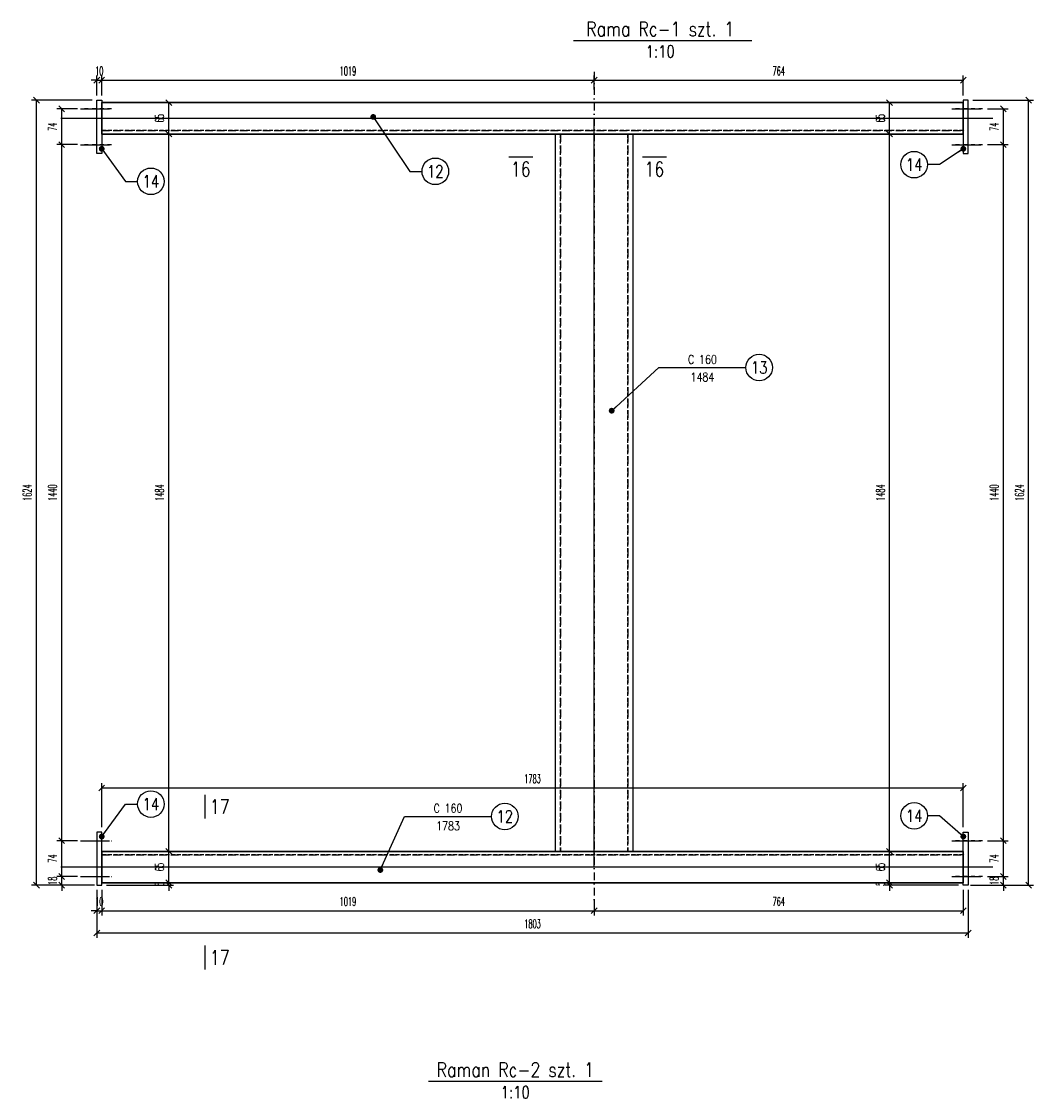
# Model space of a CAD drawing. Header units: millimetres. Extents: x -228255 to 14536, y -140109 to 119945.
# Tile 59 of 123: x -180267 to -178173, y 61506 to 63734. Entities that reach past the tile are written whole.
import ezdxf
from ezdxf.enums import TextEntityAlignment as Align

# ---------------------------------------------------------------- set-up
doc = ezdxf.new("R2010")
doc.units = ezdxf.units.MM
doc.header["$LTSCALE"] = 2.5
for name, pattern in [('DASHDOT', [25.4, 12.7, -6.35, 0, -6.35]), ('DASHDOT2', [12.7, 6.35, -3.175, 0, -3.175]), ('DASHED2', [9.525, 6.35, -3.175])]:
    doc.linetypes.add(name, pattern=pattern)
for name, color, linetype in [('Gruba', 6, 'Continuous'), ('Layer3', 9, 'Continuous'), ('Opisy_stal', 7, 'Continuous'), ('Osie', 134, 'DASHDOT'), ('Osie_laczniki', 157, 'DASHDOT2'), ('stal', 4, 'Continuous'), ('Stal_nw', 181, 'DASHED2'), ('Wymiary', 86, 'Continuous')]:
    doc.layers.add(name, color=color, linetype=linetype)
doc.styles.get("Standard").update_dxf_attribs({"font": 'romans.shx', "width": 0.65})
doc.styles.add('style1', font='romand.shx', dxfattribs={"width": 0.8})
doc.styles.add('style3', font='romans.shx', dxfattribs={"width": 0.5})
doc.dimstyles.new('Skala_10', dxfattribs={"dimtxt": 18, "dimasz": 12, "dimexe": 10, "dimexo": 10, "dimgap": 10, "dimtad": 1, "dimdec": 0, "dimdsep": 46, "dimtxsty": 'style3', "dimblk": 'OBLIQUE', "dimcen": 0, "dimdle": 1, "dimclrd": 256, "dimclre": 256, "dimclrt": 31, "dimadec": 1, "dimazin": 0, "dimtfac": 1, "dimtdec": 0, "dimtix": 1, "dimtmove": 2, "dimatfit": 0, "dimldrblk": 'DOT', "dimfxl": 1, "dimtolj": 1, "dimtzin": 0, "dimlwd": -1, "dimlwe": -1, "dimarcsym": 0})
doc.dimstyles.new('Skala_10$7', dxfattribs={"dimscale": 0, "dimtxt": 18, "dimasz": 12, "dimexe": 10, "dimexo": 15, "dimgap": 5, "dimtad": 1, "dimdec": 0, "dimrnd": 0.5, "dimzin": 9, "dimdsep": 46, "dimtxsty": 'Standard', "dimblk1": 'OBLIQUE', "dimblk2": 'OBLIQUE', "dimsah": 1, "dimcen": 10, "dimdle": 10, "dimclrt": 31, "dimadec": 0, "dimazin": 0, "dimtfac": 1, "dimtdec": 0, "dimtmove": 2, "dimatfit": 3, "dimldrblk": 'DOT', "dimfxl": 1, "dimtolj": 1, "dimtzin": 9, "dimarcsym": 0})

# ---------------------------------------------------------------- blocks, each defined once
blk = doc.blocks.new('_Oblique')
at = {"color": 0, "linetype": 'ByBlock', "lineweight": -2}
blk.add_line((-0.5, -0.5), (0.5, 0.5), dxfattribs=at)
blk = doc.blocks.new('*D755')
at = {"layer": 'Defpoints', "color": 0, "ltscale": 0.5, "transparency": 16777216}
for p in [(-180111, 61947.4), (-180101, 61947.4), (-180101, 61894.6)]:
    blk.add_point(p, dxfattribs=at)
at = {"layer": 'Wymiary', "ltscale": 0.5, "transparency": 16777216}
for p, q in [((-180111, 61937.4), (-180111, 61884.6)), ((-180101, 61937.4), (-180101, 61884.6)), ((-180111, 61894.6), (-180123, 61894.6)), ((-180111, 61894.6), (-180101, 61894.6)), ((-180101, 61894.6), (-180089, 61894.6))]:
    blk.add_line(p, q, dxfattribs=at)
at = {"layer": 'Wymiary', "ltscale": 0.5, "transparency": 16777216, "xscale": 12, "yscale": 12, "zscale": 12}
blk.add_blockref('_Oblique', (-180111, 61894.6), dxfattribs=at)
at = {"layer": 'Wymiary', "ltscale": 0.5, "transparency": 16777216, "xscale": 12, "yscale": 12, "zscale": 12, "rotation": 180}
blk.add_blockref('_Oblique', (-180101, 61894.6), dxfattribs=at)
at = {"layer": 'Wymiary', "color": 31, "ltscale": 0.5, "transparency": 16777216, "insert": (-180106, 61913.6), "char_height": 18, "attachment_point": 5, "style": 'style3'}
blk.add_mtext('\\A1;10', dxfattribs=at)
blk = doc.blocks.new('_Dot')
at = {"color": 0, "linetype": 'ByBlock', "lineweight": -2}
blk.add_line((-0.5, 0), (-1, 0), dxfattribs=at)
at = {"color": 0, "linetype": 'ByBlock', "const_width": 0.5}
blk.add_lwpolyline([(-0.25, 0, 1), (0.25, 0, 1)], format="xyb", close=True, dxfattribs=at)
blk = doc.blocks.new('*D756')
at = {"layer": 'Defpoints', "color": 0, "ltscale": 0.5, "transparency": 16777216}
for p in [(-180101, 61947.4), (-179082, 61926.8), (-179082, 61894.6)]:
    blk.add_point(p, dxfattribs=at)
at = {"layer": 'Wymiary', "ltscale": 0.5, "transparency": 16777216}
for p, q in [((-180101, 61937.4), (-180101, 61884.6)), ((-179082, 61916.8), (-179082, 61884.6)), ((-180102, 61894.6), (-179081, 61894.6))]:
    blk.add_line(p, q, dxfattribs=at)
at = {"layer": 'Wymiary', "ltscale": 0.5, "transparency": 16777216, "xscale": 12, "yscale": 12, "zscale": 12, "rotation": 180}
blk.add_blockref('_Oblique', (-180101, 61894.6), dxfattribs=at)
at = {"layer": 'Wymiary', "ltscale": 0.5, "transparency": 16777216, "xscale": 12, "yscale": 12, "zscale": 12}
blk.add_blockref('_Oblique', (-179082, 61894.6), dxfattribs=at)
at = {"layer": 'Wymiary', "color": 31, "ltscale": 0.5, "transparency": 16777216, "insert": (-179591.5, 61913.6), "char_height": 18, "attachment_point": 5, "style": 'style3'}
blk.add_mtext('\\A1;1019', dxfattribs=at)
blk = doc.blocks.new('*D757')
at = {"layer": 'Defpoints', "color": 0, "ltscale": 0.5, "transparency": 16777216}
for p in [(-178318, 61947.4), (-179082, 61926.8), (-178318, 61894.6)]:
    blk.add_point(p, dxfattribs=at)
at = {"layer": 'Wymiary', "ltscale": 0.5, "transparency": 16777216}
for p, q in [((-179082, 61916.8), (-179082, 61884.6)), ((-178318, 61937.4), (-178318, 61884.6)), ((-179083, 61894.6), (-178317, 61894.6))]:
    blk.add_line(p, q, dxfattribs=at)
at = {"layer": 'Wymiary', "ltscale": 0.5, "transparency": 16777216, "xscale": 12, "yscale": 12, "zscale": 12, "rotation": 180}
blk.add_blockref('_Oblique', (-179082, 61894.6), dxfattribs=at)
at = {"layer": 'Wymiary', "ltscale": 0.5, "transparency": 16777216, "xscale": 12, "yscale": 12, "zscale": 12}
blk.add_blockref('_Oblique', (-178318, 61894.6), dxfattribs=at)
at = {"layer": 'Wymiary', "color": 31, "ltscale": 0.5, "transparency": 16777216, "insert": (-178700, 61913.6), "char_height": 18, "attachment_point": 5, "style": 'style3'}
blk.add_mtext('\\A1;764', dxfattribs=at)
blk = doc.blocks.new('*D758')
at = {"layer": 'Defpoints', "color": 0, "ltscale": 0.5, "transparency": 16777216}
for p in [(-180111, 61947.4), (-178308, 61947.4), (-180111, 61848.4)]:
    blk.add_point(p, dxfattribs=at)
at = {"layer": 'Wymiary', "ltscale": 0.5, "transparency": 16777216}
for p, q in [((-180111, 61937.4), (-180111, 61838.4)), ((-178308, 61937.4), (-178308, 61838.4)), ((-178307, 61848.4), (-180112, 61848.4))]:
    blk.add_line(p, q, dxfattribs=at)
at = {"layer": 'Wymiary', "ltscale": 0.5, "transparency": 16777216, "xscale": 12, "yscale": 12, "zscale": 12, "rotation": 180}
blk.add_blockref('_Oblique', (-180111, 61848.4), dxfattribs=at)
at = {"layer": 'Wymiary', "ltscale": 0.5, "transparency": 16777216, "xscale": 12, "yscale": 12, "zscale": 12}
blk.add_blockref('_Oblique', (-178308, 61848.4), dxfattribs=at)
at = {"layer": 'Wymiary', "color": 31, "ltscale": 0.5, "transparency": 16777216, "insert": (-179209.5, 61867.4), "char_height": 18, "attachment_point": 5, "style": 'style3'}
blk.add_mtext('\\A1;1803', dxfattribs=at)
blk = doc.blocks.new('*D759')
at = {"layer": 'Defpoints', "color": 0, "ltscale": 0.5, "transparency": 16777216}
for p in [(-180101, 63612.8), (-180111, 63571.4), (-180101, 63571.4)]:
    blk.add_point(p, dxfattribs=at)
at = {"layer": 'Wymiary', "ltscale": 0.5, "transparency": 16777216}
for p, q in [((-180111, 63612.8), (-180123, 63612.8)), ((-180111, 63581.4), (-180111, 63622.8)), ((-180111, 63612.8), (-180101, 63612.8)), ((-180101, 63581.4), (-180101, 63622.8)), ((-180101, 63612.8), (-180089, 63612.8))]:
    blk.add_line(p, q, dxfattribs=at)
at = {"layer": 'Wymiary', "ltscale": 0.5, "transparency": 16777216, "xscale": 12, "yscale": 12, "zscale": 12}
blk.add_blockref('_Oblique', (-180111, 63612.8), dxfattribs=at)
at = {"layer": 'Wymiary', "ltscale": 0.5, "transparency": 16777216, "xscale": 12, "yscale": 12, "zscale": 12, "rotation": 180}
blk.add_blockref('_Oblique', (-180101, 63612.8), dxfattribs=at)
at = {"layer": 'Wymiary', "color": 31, "ltscale": 0.5, "transparency": 16777216, "insert": (-180106, 63631.8), "char_height": 18, "attachment_point": 5, "style": 'style3'}
blk.add_mtext('\\A1;10', dxfattribs=at)
blk = doc.blocks.new('*D760')
at = {"layer": 'Defpoints', "color": 0, "ltscale": 0.5, "transparency": 16777216}
for p in [(-179082, 63612.8), (-180101, 63571.4), (-179082, 63583.2)]:
    blk.add_point(p, dxfattribs=at)
at = {"layer": 'Wymiary', "ltscale": 0.5, "transparency": 16777216}
for p, q in [((-180102, 63612.8), (-179081, 63612.8)), ((-180101, 63581.4), (-180101, 63622.8)), ((-179082, 63593.2), (-179082, 63622.8))]:
    blk.add_line(p, q, dxfattribs=at)
at = {"layer": 'Wymiary', "ltscale": 0.5, "transparency": 16777216, "xscale": 12, "yscale": 12, "zscale": 12, "rotation": 180}
blk.add_blockref('_Oblique', (-180101, 63612.8), dxfattribs=at)
at = {"layer": 'Wymiary', "ltscale": 0.5, "transparency": 16777216, "xscale": 12, "yscale": 12, "zscale": 12}
blk.add_blockref('_Oblique', (-179082, 63612.8), dxfattribs=at)
at = {"layer": 'Wymiary', "color": 31, "ltscale": 0.5, "transparency": 16777216, "insert": (-179591.5, 63631.8), "char_height": 18, "attachment_point": 5, "style": 'style3'}
blk.add_mtext('\\A1;1019', dxfattribs=at)
blk = doc.blocks.new('*D761')
at = {"layer": 'Defpoints', "color": 0, "ltscale": 0.5, "transparency": 16777216}
for p in [(-178318, 63612.8), (-179082, 63583.2), (-178318, 63571.4)]:
    blk.add_point(p, dxfattribs=at)
at = {"layer": 'Wymiary', "ltscale": 0.5, "transparency": 16777216}
for p, q in [((-179083, 63612.8), (-178317, 63612.8)), ((-179082, 63593.2), (-179082, 63622.8)), ((-178318, 63581.4), (-178318, 63622.8))]:
    blk.add_line(p, q, dxfattribs=at)
at = {"layer": 'Wymiary', "ltscale": 0.5, "transparency": 16777216, "xscale": 12, "yscale": 12, "zscale": 12, "rotation": 180}
blk.add_blockref('_Oblique', (-179082, 63612.8), dxfattribs=at)
at = {"layer": 'Wymiary', "ltscale": 0.5, "transparency": 16777216, "xscale": 12, "yscale": 12, "zscale": 12}
blk.add_blockref('_Oblique', (-178318, 63612.8), dxfattribs=at)
at = {"layer": 'Wymiary', "color": 31, "ltscale": 0.5, "transparency": 16777216, "insert": (-178700, 63631.8), "char_height": 18, "attachment_point": 5, "style": 'style3'}
blk.add_mtext('\\A1;764', dxfattribs=at)
blk = doc.blocks.new('*D762')
at = {"layer": 'Defpoints', "color": 0, "ltscale": 0.5, "transparency": 16777216}
for p in [(-180236.1, 63571.4), (-180111, 63571.4), (-180111, 61947.4)]:
    blk.add_point(p, dxfattribs=at)
at = {"layer": 'Wymiary', "ltscale": 0.5, "transparency": 16777216}
for p, q in [((-180121, 63571.4), (-180246.1, 63571.4)), ((-180236.1, 61946.4), (-180236.1, 63572.4)), ((-180121, 61947.4), (-180246.1, 61947.4))]:
    blk.add_line(p, q, dxfattribs=at)
at = {"layer": 'Wymiary', "ltscale": 0.5, "transparency": 16777216, "xscale": 12, "yscale": 12, "zscale": 12}
for p, rotation in [((-180236.1, 63571.4), 90), ((-180236.1, 61947.4), 270)]:
    blk.add_blockref('_Oblique', p, dxfattribs=dict(at, rotation=rotation))
at = {"layer": 'Wymiary', "color": 31, "ltscale": 0.5, "transparency": 16777216, "insert": (-180255.1, 62759.4), "char_height": 18, "attachment_point": 5, "rotation": 90, "style": 'style3'}
blk.add_mtext('\\A1;1624', dxfattribs=at)
blk = doc.blocks.new('*D763')
at = {"layer": 'Defpoints', "color": 0, "ltscale": 0.5, "transparency": 16777216}
for p in [(-180183.9, 61965.4), (-180141, 61965.4), (-180106, 61947.4)]:
    blk.add_point(p, dxfattribs=at)
at = {"layer": 'Wymiary', "ltscale": 0.5, "transparency": 16777216}
for p, q in [((-180151, 61965.4), (-180193.9, 61965.4)), ((-180183.9, 61965.4), (-180183.9, 61977.4)), ((-180183.9, 61947.4), (-180183.9, 61965.4)), ((-180116, 61947.4), (-180193.9, 61947.4)), ((-180183.9, 61947.4), (-180183.9, 61935.4))]:
    blk.add_line(p, q, dxfattribs=at)
at = {"layer": 'Wymiary', "ltscale": 0.5, "transparency": 16777216, "xscale": 12, "yscale": 12, "zscale": 12}
for p, rotation in [((-180183.9, 61965.4), 270), ((-180183.9, 61947.4), 90)]:
    blk.add_blockref('_Oblique', p, dxfattribs=dict(at, rotation=rotation))
at = {"layer": 'Wymiary', "color": 31, "ltscale": 0.5, "transparency": 16777216, "insert": (-180202.9, 61956.4), "char_height": 18, "attachment_point": 5, "rotation": 90, "style": 'style3'}
blk.add_mtext('\\A1;18', dxfattribs=at)
blk = doc.blocks.new('*D764')
at = {"layer": 'Defpoints', "color": 0, "ltscale": 0.5, "transparency": 16777216}
for p in [(-180183.9, 62039.4), (-180141, 62039.4), (-180141, 61965.4)]:
    blk.add_point(p, dxfattribs=at)
at = {"layer": 'Wymiary', "ltscale": 0.5, "transparency": 16777216}
for p, q in [((-180151, 62039.4), (-180193.9, 62039.4)), ((-180183.9, 61964.4), (-180183.9, 62040.4)), ((-180151, 61965.4), (-180193.9, 61965.4))]:
    blk.add_line(p, q, dxfattribs=at)
at = {"layer": 'Wymiary', "ltscale": 0.5, "transparency": 16777216, "xscale": 12, "yscale": 12, "zscale": 12}
for p, rotation in [((-180183.9, 62039.4), 90), ((-180183.9, 61965.4), 270)]:
    blk.add_blockref('_Oblique', p, dxfattribs=dict(at, rotation=rotation))
at = {"layer": 'Wymiary', "color": 31, "ltscale": 0.5, "transparency": 16777216, "insert": (-180202.9, 62002.4), "char_height": 18, "attachment_point": 5, "rotation": 90, "style": 'style3'}
blk.add_mtext('\\A1;74', dxfattribs=at)
blk = doc.blocks.new('*D765')
at = {"layer": 'Defpoints', "color": 0, "ltscale": 0.5, "transparency": 16777216}
for p in [(-180183.9, 63479.4), (-180141, 63479.4), (-180141, 62039.4)]:
    blk.add_point(p, dxfattribs=at)
at = {"layer": 'Wymiary', "ltscale": 0.5, "transparency": 16777216}
for p, q in [((-180151, 63479.4), (-180193.9, 63479.4)), ((-180183.9, 62038.4), (-180183.9, 63480.4)), ((-180151, 62039.4), (-180193.9, 62039.4))]:
    blk.add_line(p, q, dxfattribs=at)
at = {"layer": 'Wymiary', "ltscale": 0.5, "transparency": 16777216, "xscale": 12, "yscale": 12, "zscale": 12}
for p, rotation in [((-180183.9, 63479.4), 90), ((-180183.9, 62039.4), 270)]:
    blk.add_blockref('_Oblique', p, dxfattribs=dict(at, rotation=rotation))
at = {"layer": 'Wymiary', "color": 31, "ltscale": 0.5, "transparency": 16777216, "insert": (-180202.9, 62759.4), "char_height": 18, "attachment_point": 5, "rotation": 90, "style": 'style3'}
blk.add_mtext('\\A1;1440', dxfattribs=at)
blk = doc.blocks.new('*D766')
at = {"layer": 'Defpoints', "color": 0, "ltscale": 0.5, "transparency": 16777216}
for p in [(-180183.9, 63553.4), (-180141, 63553.4), (-180141, 63479.4)]:
    blk.add_point(p, dxfattribs=at)
at = {"layer": 'Wymiary', "ltscale": 0.5, "transparency": 16777216}
for p, q in [((-180151, 63553.4), (-180193.9, 63553.4)), ((-180183.9, 63478.4), (-180183.9, 63554.4)), ((-180151, 63479.4), (-180193.9, 63479.4))]:
    blk.add_line(p, q, dxfattribs=at)
at = {"layer": 'Wymiary', "ltscale": 0.5, "transparency": 16777216, "xscale": 12, "yscale": 12, "zscale": 12}
for p, rotation in [((-180183.9, 63553.4), 90), ((-180183.9, 63479.4), 270)]:
    blk.add_blockref('_Oblique', p, dxfattribs=dict(at, rotation=rotation))
at = {"layer": 'Wymiary', "color": 31, "ltscale": 0.5, "transparency": 16777216, "insert": (-180202.9, 63516.4), "char_height": 18, "attachment_point": 5, "rotation": 90, "style": 'style3'}
blk.add_mtext('\\A1;74', dxfattribs=at)
blk = doc.blocks.new('*D767')
at = {"layer": 'Defpoints', "color": 0, "ltscale": 0.5, "transparency": 16777216}
for p in [(-180101, 61947.4), (-179967.2, 61952.4), (-179962.2, 61952.4)]:
    blk.add_point(p, dxfattribs=at)
at = {"layer": 'Wymiary', "ltscale": 0.5, "transparency": 16777216}
for p, q in [((-179962.2, 61952.4), (-179962.2, 61964.4)), ((-180091, 61947.4), (-179952.2, 61947.4)), ((-179962.2, 61947.4), (-179962.2, 61952.4)), ((-179962.2, 61947.4), (-179962.2, 61935.4)), ((-179957.2, 61952.4), (-179952.2, 61952.4))]:
    blk.add_line(p, q, dxfattribs=at)
at = {"layer": 'Wymiary', "ltscale": 0.5, "transparency": 16777216, "xscale": 12, "yscale": 12, "zscale": 12}
for p, rotation in [((-179962.2, 61952.4), 270), ((-179962.2, 61947.4), 90)]:
    blk.add_blockref('_Oblique', p, dxfattribs=dict(at, rotation=rotation))
at = {"layer": 'Wymiary', "color": 31, "ltscale": 0.5, "transparency": 16777216, "insert": (-179981.2, 61949.9), "char_height": 18, "attachment_point": 5, "rotation": 90, "style": 'style3'}
blk.add_mtext('\\A1;5', dxfattribs=at)
blk = doc.blocks.new('*D768')
at = {"layer": 'Defpoints', "color": 0, "ltscale": 0.5, "transparency": 16777216}
for p in [(-179962.2, 62017.4), (-179962.2, 62017.4), (-179967.2, 61952.4)]:
    blk.add_point(p, dxfattribs=at)
at = {"layer": 'Wymiary', "ltscale": 0.5, "transparency": 16777216}
for p, q in [((-179962.2, 61951.4), (-179962.2, 62018.4)), ((-179957.2, 61952.4), (-179952.2, 61952.4))]:
    blk.add_line(p, q, dxfattribs=at)
at = {"layer": 'Wymiary', "ltscale": 0.5, "transparency": 16777216, "xscale": 12, "yscale": 12, "zscale": 12}
for p, rotation in [((-179962.2, 62017.4), 90), ((-179962.2, 61952.4), 270)]:
    blk.add_blockref('_Oblique', p, dxfattribs=dict(at, rotation=rotation))
at = {"layer": 'Wymiary', "color": 31, "ltscale": 0.5, "transparency": 16777216, "insert": (-179981.2, 61984.9), "char_height": 18, "attachment_point": 5, "rotation": 90, "style": 'style3'}
blk.add_mtext('\\A1;65', dxfattribs=at)
blk = doc.blocks.new('*D769')
at = {"layer": 'Defpoints', "color": 0, "ltscale": 0.5, "transparency": 16777216}
for p in [(-179973, 63501.4), (-179962.2, 63501.4), (-179962.2, 62017.4)]:
    blk.add_point(p, dxfattribs=at)
at = {"layer": 'Wymiary', "ltscale": 0.5, "transparency": 16777216}
for p, q in [((-179963, 63501.4), (-179952.2, 63501.4)), ((-179962.2, 62016.4), (-179962.2, 63502.4))]:
    blk.add_line(p, q, dxfattribs=at)
at = {"layer": 'Wymiary', "ltscale": 0.5, "transparency": 16777216, "xscale": 12, "yscale": 12, "zscale": 12}
for p, rotation in [((-179962.2, 63501.4), 90), ((-179962.2, 62017.4), 270)]:
    blk.add_blockref('_Oblique', p, dxfattribs=dict(at, rotation=rotation))
at = {"layer": 'Wymiary', "color": 31, "ltscale": 0.5, "transparency": 16777216, "insert": (-179981.2, 62759.4), "char_height": 18, "attachment_point": 5, "rotation": 90, "style": 'style3'}
blk.add_mtext('\\A1;1484', dxfattribs=at)
blk = doc.blocks.new('*D770')
at = {"layer": 'Defpoints', "color": 0, "ltscale": 0.5, "transparency": 16777216}
for p in [(-179978.8, 63566.4), (-179962.2, 63566.4), (-179973, 63501.4)]:
    blk.add_point(p, dxfattribs=at)
at = {"layer": 'Wymiary', "ltscale": 0.5, "transparency": 16777216}
for p, q in [((-179968.8, 63566.4), (-179952.2, 63566.4)), ((-179962.2, 63500.4), (-179962.2, 63567.4)), ((-179963, 63501.4), (-179952.2, 63501.4))]:
    blk.add_line(p, q, dxfattribs=at)
at = {"layer": 'Wymiary', "ltscale": 0.5, "transparency": 16777216, "xscale": 12, "yscale": 12, "zscale": 12}
for p, rotation in [((-179962.2, 63566.4), 90), ((-179962.2, 63501.4), 270)]:
    blk.add_blockref('_Oblique', p, dxfattribs=dict(at, rotation=rotation))
at = {"layer": 'Wymiary', "color": 31, "ltscale": 0.5, "transparency": 16777216, "insert": (-179981.2, 63533.9), "char_height": 18, "attachment_point": 5, "rotation": 90, "style": 'style3'}
blk.add_mtext('\\A1;65', dxfattribs=at)
blk = doc.blocks.new('*D771')
at = {"layer": 'Defpoints', "color": 0, "ltscale": 0.5, "transparency": 16777216}
for p in [(-178308, 63571.4), (-178182.8, 63571.4), (-178308, 61947.4)]:
    blk.add_point(p, dxfattribs=at)
at = {"layer": 'Wymiary', "ltscale": 0.5, "transparency": 16777216}
for p, q in [((-178298, 63571.4), (-178172.8, 63571.4)), ((-178182.8, 61946.4), (-178182.8, 63572.4)), ((-178298, 61947.4), (-178172.8, 61947.4))]:
    blk.add_line(p, q, dxfattribs=at)
at = {"layer": 'Wymiary', "ltscale": 0.5, "transparency": 16777216, "xscale": 12, "yscale": 12, "zscale": 12}
for p, rotation in [((-178182.8, 63571.4), 90), ((-178182.8, 61947.4), 270)]:
    blk.add_blockref('_Oblique', p, dxfattribs=dict(at, rotation=rotation))
at = {"layer": 'Wymiary', "color": 31, "ltscale": 0.5, "transparency": 16777216, "insert": (-178201.8, 62759.4), "char_height": 18, "attachment_point": 5, "rotation": 90, "style": 'style3'}
blk.add_mtext('\\A1;1624', dxfattribs=at)
blk = doc.blocks.new('*D772')
at = {"layer": 'Defpoints', "color": 0, "ltscale": 0.5, "transparency": 16777216}
for p in [(-178278, 61965.4), (-178235.1, 61965.4), (-178313, 61947.4)]:
    blk.add_point(p, dxfattribs=at)
at = {"layer": 'Wymiary', "ltscale": 0.5, "transparency": 16777216}
for p, q in [((-178268, 61965.4), (-178225.1, 61965.4)), ((-178235.1, 61965.4), (-178235.1, 61977.4)), ((-178235.1, 61947.4), (-178235.1, 61965.4)), ((-178303, 61947.4), (-178225.1, 61947.4)), ((-178235.1, 61947.4), (-178235.1, 61935.4))]:
    blk.add_line(p, q, dxfattribs=at)
at = {"layer": 'Wymiary', "ltscale": 0.5, "transparency": 16777216, "xscale": 12, "yscale": 12, "zscale": 12}
for p, rotation in [((-178235.1, 61965.4), 270), ((-178235.1, 61947.4), 90)]:
    blk.add_blockref('_Oblique', p, dxfattribs=dict(at, rotation=rotation))
at = {"layer": 'Wymiary', "color": 31, "ltscale": 0.5, "transparency": 16777216, "insert": (-178254.1, 61956.4), "char_height": 18, "attachment_point": 5, "rotation": 90, "style": 'style3'}
blk.add_mtext('\\A1;18', dxfattribs=at)
blk = doc.blocks.new('*D773')
at = {"layer": 'Defpoints', "color": 0, "ltscale": 0.5, "transparency": 16777216}
for p in [(-178278, 62039.4), (-178235.1, 62039.4), (-178278, 61965.4)]:
    blk.add_point(p, dxfattribs=at)
at = {"layer": 'Wymiary', "ltscale": 0.5, "transparency": 16777216}
for p, q in [((-178268, 62039.4), (-178225.1, 62039.4)), ((-178235.1, 61964.4), (-178235.1, 62040.4)), ((-178268, 61965.4), (-178225.1, 61965.4))]:
    blk.add_line(p, q, dxfattribs=at)
at = {"layer": 'Wymiary', "ltscale": 0.5, "transparency": 16777216, "xscale": 12, "yscale": 12, "zscale": 12}
for p, rotation in [((-178235.1, 62039.4), 90), ((-178235.1, 61965.4), 270)]:
    blk.add_blockref('_Oblique', p, dxfattribs=dict(at, rotation=rotation))
at = {"layer": 'Wymiary', "color": 31, "ltscale": 0.5, "transparency": 16777216, "insert": (-178254.1, 62002.4), "char_height": 18, "attachment_point": 5, "rotation": 90, "style": 'style3'}
blk.add_mtext('\\A1;74', dxfattribs=at)
blk = doc.blocks.new('*D774')
at = {"layer": 'Defpoints', "color": 0, "ltscale": 0.5, "transparency": 16777216}
for p in [(-178278, 63479.4), (-178235.1, 63479.4), (-178278, 62039.4)]:
    blk.add_point(p, dxfattribs=at)
at = {"layer": 'Wymiary', "ltscale": 0.5, "transparency": 16777216}
for p, q in [((-178268, 63479.4), (-178225.1, 63479.4)), ((-178235.1, 62038.4), (-178235.1, 63480.4)), ((-178268, 62039.4), (-178225.1, 62039.4))]:
    blk.add_line(p, q, dxfattribs=at)
at = {"layer": 'Wymiary', "ltscale": 0.5, "transparency": 16777216, "xscale": 12, "yscale": 12, "zscale": 12}
for p, rotation in [((-178235.1, 63479.4), 90), ((-178235.1, 62039.4), 270)]:
    blk.add_blockref('_Oblique', p, dxfattribs=dict(at, rotation=rotation))
at = {"layer": 'Wymiary', "color": 31, "ltscale": 0.5, "transparency": 16777216, "insert": (-178254.1, 62759.4), "char_height": 18, "attachment_point": 5, "rotation": 90, "style": 'style3'}
blk.add_mtext('\\A1;1440', dxfattribs=at)
blk = doc.blocks.new('*D775')
at = {"layer": 'Defpoints', "color": 0, "ltscale": 0.5, "transparency": 16777216}
for p in [(-178278, 63553.4), (-178235.1, 63553.4), (-178278, 63479.4)]:
    blk.add_point(p, dxfattribs=at)
at = {"layer": 'Wymiary', "ltscale": 0.5, "transparency": 16777216}
for p, q in [((-178268, 63553.4), (-178225.1, 63553.4)), ((-178235.1, 63478.4), (-178235.1, 63554.4)), ((-178268, 63479.4), (-178225.1, 63479.4))]:
    blk.add_line(p, q, dxfattribs=at)
at = {"layer": 'Wymiary', "ltscale": 0.5, "transparency": 16777216, "xscale": 12, "yscale": 12, "zscale": 12}
for p, rotation in [((-178235.1, 63553.4), 90), ((-178235.1, 63479.4), 270)]:
    blk.add_blockref('_Oblique', p, dxfattribs=dict(at, rotation=rotation))
at = {"layer": 'Wymiary', "color": 31, "ltscale": 0.5, "transparency": 16777216, "insert": (-178254.1, 63516.4), "char_height": 18, "attachment_point": 5, "rotation": 90, "style": 'style3'}
blk.add_mtext('\\A1;74', dxfattribs=at)
blk = doc.blocks.new('*D776')
at = {"layer": 'Defpoints', "color": 0, "ltscale": 0.5, "transparency": 16777216}
for p in [(-178470.7, 61952.4), (-178465.6, 61952.4), (-178318, 61947.4)]:
    blk.add_point(p, dxfattribs=at)
at = {"layer": 'Wymiary', "ltscale": 0.5, "transparency": 16777216}
for p, q in [((-178470.7, 61952.4), (-178470.7, 61964.4)), ((-178475.6, 61952.4), (-178480.7, 61952.4)), ((-178328, 61947.4), (-178480.7, 61947.4)), ((-178470.7, 61947.4), (-178470.7, 61952.4)), ((-178470.7, 61947.4), (-178470.7, 61935.4))]:
    blk.add_line(p, q, dxfattribs=at)
at = {"layer": 'Wymiary', "ltscale": 0.5, "transparency": 16777216, "xscale": 12, "yscale": 12, "zscale": 12}
for p, rotation in [((-178470.7, 61952.4), 270), ((-178470.7, 61947.4), 90)]:
    blk.add_blockref('_Oblique', p, dxfattribs=dict(at, rotation=rotation))
at = {"layer": 'Wymiary', "color": 31, "ltscale": 0.5, "transparency": 16777216, "insert": (-178489.7, 61949.9), "char_height": 18, "attachment_point": 5, "rotation": 90, "style": 'style3'}
blk.add_mtext('\\A1;5', dxfattribs=at)
blk = doc.blocks.new('*D777')
at = {"layer": 'Defpoints', "color": 0, "ltscale": 0.5, "transparency": 16777216}
for p in [(-178470.7, 62017.4), (-178470.7, 62017.4), (-178465.6, 61952.4)]:
    blk.add_point(p, dxfattribs=at)
at = {"layer": 'Wymiary', "ltscale": 0.5, "transparency": 16777216}
for p, q in [((-178470.7, 61951.4), (-178470.7, 62018.4)), ((-178475.6, 61952.4), (-178480.7, 61952.4))]:
    blk.add_line(p, q, dxfattribs=at)
at = {"layer": 'Wymiary', "ltscale": 0.5, "transparency": 16777216, "xscale": 12, "yscale": 12, "zscale": 12}
for p, rotation in [((-178470.7, 62017.4), 90), ((-178470.7, 61952.4), 270)]:
    blk.add_blockref('_Oblique', p, dxfattribs=dict(at, rotation=rotation))
at = {"layer": 'Wymiary', "color": 31, "ltscale": 0.5, "transparency": 16777216, "insert": (-178489.7, 61984.9), "char_height": 18, "attachment_point": 5, "rotation": 90, "style": 'style3'}
blk.add_mtext('\\A1;65', dxfattribs=at)
blk = doc.blocks.new('*D778')
at = {"layer": 'Defpoints', "color": 0, "ltscale": 0.5, "transparency": 16777216}
for p in [(-178470.7, 63501.4), (-178459.8, 63501.4), (-178470.7, 62017.4)]:
    blk.add_point(p, dxfattribs=at)
at = {"layer": 'Wymiary', "ltscale": 0.5, "transparency": 16777216}
for p, q in [((-178469.8, 63501.4), (-178480.7, 63501.4)), ((-178470.7, 62016.4), (-178470.7, 63502.4))]:
    blk.add_line(p, q, dxfattribs=at)
at = {"layer": 'Wymiary', "ltscale": 0.5, "transparency": 16777216, "xscale": 12, "yscale": 12, "zscale": 12}
for p, rotation in [((-178470.7, 63501.4), 90), ((-178470.7, 62017.4), 270)]:
    blk.add_blockref('_Oblique', p, dxfattribs=dict(at, rotation=rotation))
at = {"layer": 'Wymiary', "color": 31, "ltscale": 0.5, "transparency": 16777216, "insert": (-178489.7, 62759.4), "char_height": 18, "attachment_point": 5, "rotation": 90, "style": 'style3'}
blk.add_mtext('\\A1;1484', dxfattribs=at)
blk = doc.blocks.new('*D779')
at = {"layer": 'Defpoints', "color": 0, "ltscale": 0.5, "transparency": 16777216}
for p in [(-178470.7, 63566.4), (-178459.8, 63566.4), (-178459.8, 63501.4)]:
    blk.add_point(p, dxfattribs=at)
at = {"layer": 'Wymiary', "ltscale": 0.5, "transparency": 16777216}
for p, q in [((-178469.8, 63566.4), (-178480.7, 63566.4)), ((-178470.7, 63500.4), (-178470.7, 63567.4)), ((-178469.8, 63501.4), (-178480.7, 63501.4))]:
    blk.add_line(p, q, dxfattribs=at)
at = {"layer": 'Wymiary', "ltscale": 0.5, "transparency": 16777216, "xscale": 12, "yscale": 12, "zscale": 12}
for p, rotation in [((-178470.7, 63566.4), 90), ((-178470.7, 63501.4), 270)]:
    blk.add_blockref('_Oblique', p, dxfattribs=dict(at, rotation=rotation))
at = {"layer": 'Wymiary', "color": 31, "ltscale": 0.5, "transparency": 16777216, "insert": (-178489.7, 63533.9), "char_height": 18, "attachment_point": 5, "rotation": 90, "style": 'style3'}
blk.add_mtext('\\A1;65', dxfattribs=at)
blk = doc.blocks.new('Op_el_prawy')
at = {"color": 7}
blk.add_line((0, 0), (180, 0), dxfattribs=at)
blk.add_circle((207.5, 0), 27.5, dxfattribs=at)
at = {"color": 31, "width": 0.8}
for tag, p in [('ZK_120X120X5', (90, 7.803)), ('1000', (90, -28.62))]:
    blk.add_attdef(tag, text='', height=18, dxfattribs=at).set_placement(p, align=Align.CENTER)
blk.add_attdef('22', text='', height=25, dxfattribs=at).set_placement((207.5, 0), align=Align.MIDDLE)
blk = doc.blocks.new('Elem_prawy')
at = {"color": 7}
blk.add_line((0, 0), (25, 0), dxfattribs=at)
blk.add_circle((52.5, 0), 27.5, dxfattribs=at)
at = {"color": 31, "width": 0.8}
blk.add_attdef('22', text='', height=25, dxfattribs=at).set_placement((52.5, 0), align=Align.MIDDLE)
blk = doc.blocks.new('Elem_lewy')
at = {"color": 7}
blk.add_line((0, 0), (-25, 0), dxfattribs=at)
blk.add_circle((-52.5, 0), 27.5, dxfattribs=at)
at = {"color": 31, "width": 0.8}
blk.add_attdef('22', text='', height=25, dxfattribs=at).set_placement((-52.5, 0), align=Align.MIDDLE)
blk = doc.blocks.new('rc1')
for p, q in [((-34, 1606), (26, 1606)), ((1769, 1606), (1829, 1606)), ((-74.7, 1586.5), (1854, 1586.5)), ((1029, 37.5), (1029, 1586.5)), ((-34, 1532), (26, 1532)), ((1769, 1532), (1829, 1532)), ((-34, 92), (26, 92)), ((1769, 92), (1829, 92)), ((1854, 37.5), (-74.7, 37.5)), ((-34, 18), (26, 18)), ((1769, 18), (1829, 18))]:
    blk.add_line(p, q)
at = {"linetype": 'DASHED2'}
for p, q in [((10, 1561.5), (1796.2, 1561.5)), ((959.5, 1554), (959.5, 70)), ((1098.5, 1554), (1098.5, 70)), ((10, 62.5), (1796.2, 62.5))]:
    blk.add_line(p, q, dxfattribs=at)
for points in [[(10, 1624), (10, 1514), (0, 1514), (0, 1624)], [(1793, 1619), (1793, 1554), (10, 1554), (10, 1619)], [(1793, 1624), (1793, 1514), (1803, 1514), (1803, 1624)], [(1109, 1554), (1109, 70), (949, 70), (949, 1554)], [(10, 0), (10, 110), (0, 110), (0, 0)], [(1793, 0), (1793, 110), (1803, 110), (1803, 0)], [(1793, 5), (1793, 70), (10, 70), (10, 5)]]:
    blk.add_lwpolyline(points, close=True)
blk = doc.blocks.new('*D1417')
at = {"layer": 'Defpoints', "color": 0, "ltscale": 0.5, "transparency": 16777216}
for p in [(-178318, 62148.6), (-180101, 62057.4), (-178318, 62057.4)]:
    blk.add_point(p, dxfattribs=at)
at = {"layer": 'Wymiary', "ltscale": 0.5, "transparency": 16777216}
for p, q in [((-180102, 62148.6), (-178317, 62148.6)), ((-180101, 62067.4), (-180101, 62158.6)), ((-178318, 62067.4), (-178318, 62158.6))]:
    blk.add_line(p, q, dxfattribs=at)
at = {"layer": 'Wymiary', "ltscale": 0.5, "transparency": 16777216, "xscale": 12, "yscale": 12, "zscale": 12, "rotation": 180}
blk.add_blockref('_Oblique', (-180101, 62148.6), dxfattribs=at)
at = {"layer": 'Wymiary', "ltscale": 0.5, "transparency": 16777216, "xscale": 12, "yscale": 12, "zscale": 12}
blk.add_blockref('_Oblique', (-178318, 62148.6), dxfattribs=at)
at = {"layer": 'Wymiary', "color": 31, "ltscale": 0.5, "transparency": 16777216, "insert": (-179209.5, 62167.6), "char_height": 18, "attachment_point": 5, "style": 'style3'}
blk.add_mtext('\\A1;1783', dxfattribs=at)

msp = doc.modelspace()

# ---------------------------------------------------------------- linework, layer by layer
at = {"layer": 'Gruba', "ltscale": 0.5, "const_width": 3}
for points in [[(-179125.26, 63694.74), (-178755.26, 63694.74)], [(-179425.26, 61541.57), (-179065.26, 61541.57)]]:
    msp.add_lwpolyline(points, dxfattribs=at)
at = {"layer": 'Gruba', "const_width": 3}
for points in [[(-179258.62, 63453.7), (-179208.62, 63453.7)], [(-178982.04, 63453.7), (-178932.04, 63453.7)], [(-179887.39, 62134.95), (-179887.39, 62084.95)], [(-179887.39, 61822.66), (-179887.39, 61772.66)]]:
    msp.add_lwpolyline(points, dxfattribs=at)
at = {"layer": 'Osie', "ltscale": 0.5}
msp.add_line((-179082, 63629.91), (-179082, 61880.62), dxfattribs=at)
at = {"layer": 'Osie_laczniki', "ltscale": 0.5}
for p, q in [((-180081, 63553.36), (-180141, 63553.36)), ((-178278, 63553.36), (-178338, 63553.36)), ((-180081, 63479.36), (-180141, 63479.36)), ((-178278, 63479.36), (-178338, 63479.36)), ((-180141, 62039.36), (-180081, 62039.36)), ((-178278, 62039.36), (-178338, 62039.36)), ((-180141, 61965.36), (-180081, 61965.36)), ((-178278, 61965.36), (-178338, 61965.36))]:
    msp.add_line(p, q, dxfattribs=at)
at = {"layer": 'stal', "ltscale": 0.5}
for points in [[(-180101, 63571.36), (-180101, 63461.36), (-180111, 63461.36), (-180111, 63571.36)], [(-180101, 63566.36), (-180101, 63501.36), (-178318, 63501.36), (-178318, 63566.36)], [(-178318, 63571.36), (-178318, 63461.36), (-178308, 63461.36), (-178308, 63571.36)], [(-179162, 62017.36), (-179162, 63501.36), (-179002, 63501.36), (-179002, 62017.36)], [(-180101, 61947.36), (-180101, 62057.36), (-180111, 62057.36), (-180111, 61947.36)], [(-178318, 61947.36), (-178318, 62057.36), (-178308, 62057.36), (-178308, 61947.36)], [(-180101, 61952.36), (-180101, 62017.36), (-178318, 62017.36), (-178318, 61952.36)]]:
    msp.add_lwpolyline(points, close=True, dxfattribs=at)
at = {"layer": 'Stal_nw', "ltscale": 0.5}
for p, q in [((-178318, 63508.86), (-180101, 63508.86)), ((-179151.5, 62017.36), (-179151.5, 63501.36)), ((-179012.5, 62017.36), (-179012.5, 63501.36)), ((-178318, 62009.86), (-180101, 62009.86))]:
    msp.add_line(p, q, dxfattribs=at)

# ---------------------------------------------------------------- block references
at = {"layer": 'Layer3'}
msp.add_blockref('rc1', (-180111, 61947.36), dxfattribs=at)
at = {"layer": 'Opisy_stal', "ltscale": 0.5}
for name, p, values in [('Elem_lewy', (-178367.3, 63438.04), {'22': '14'}), ('Elem_prawy', (-180051.69, 63403.51), {'22': '14'}), ('Elem_prawy', (-179463.12, 63424.17), {'22': '12'}), ('Op_el_prawy', (-178947.91, 63018.28), {'1000': '1484', 'ZK_120X120X5': 'C 160', '22': '13'}), ('Elem_prawy', (-180051.69, 62115.21), {'22': '14'}), ('Op_el_prawy', (-179474.44, 62089.61), {'1000': '1783', 'ZK_120X120X5': 'C 160', '22': '12'}), ('Elem_lewy', (-178367.3, 62090.92), {'22': '14'})]:
    msp.add_blockref(name, p, dxfattribs=at).add_auto_attribs(values)

# ---------------------------------------------------------------- texts
at = {"layer": 'Gruba', "ltscale": 0.5, "style": 'style1', "width": 0.8}
for s, p in [('Rama Rc-1 szt. 1', (-178945.26, 63694.74)), ('Raman Rc-2 szt. 1', (-179245.26, 61541.57))]:
    msp.add_text(s, height=30, dxfattribs=at).set_placement(p, align=Align.BOTTOM_CENTER)
for p in [(-178945.26, 63684.74), (-179245.26, 61531.57)]:
    msp.add_text('1:10', height=25, dxfattribs=at).set_placement(p, align=Align.TOP_CENTER)
at = {"layer": 'Gruba', "style": 'style1', "width": 0.8}
for p in [(-179233.95, 63443.7), (-178957.37, 63443.7)]:
    msp.add_text('16', height=30, dxfattribs=at).set_placement(p, align=Align.TOP_CENTER)
for p in [(-179877.39, 62109.95), (-179877.39, 61797.66)]:
    msp.add_text('17', height=30, dxfattribs=at).set_placement(p, align=Align.MIDDLE_LEFT)

# ---------------------------------------------------------------- dimensions: what is measured, and where the dimension line sits
at = {"layer": 'Wymiary', "ltscale": 0.5}
for base, p1, p2, picture, middle in [((-180101, 63612.82), (-180111, 63571.36), (-180101, 63571.36), '*D759', (-180106, 63631.82)), ((-179082, 63612.82), (-180101, 63571.36), (-179082, 63583.2), '*D760', (-179591.5, 63631.82)), ((-178318, 63612.82), (-179082, 63583.2), (-178318, 63571.36), '*D761', (-178700, 63631.82)), ((-178318, 62148.64), (-180101, 62057.36), (-178318, 62057.36), '*D1417', (-179209.5, 62167.64)), ((-180101, 61894.63), (-180111, 61947.36), (-180101, 61947.36), '*D755', (-180106, 61913.63)), ((-180111, 61848.4), (-178308, 61947.36), (-180111, 61947.36), '*D758', (-179209.5, 61867.4)), ((-179082, 61894.63), (-180101, 61947.36), (-179082, 61926.83), '*D756', (-179591.5, 61913.63)), ((-178318, 61894.63), (-179082, 61926.83), (-178318, 61947.36), '*D757', (-178700, 61913.63))]:
    dim = msp.add_linear_dim(base=base, p1=p1, p2=p2, dimstyle='Skala_10', dxfattribs=at)
    dim.commit()
    dim.dimension.update_dxf_attribs({"geometry": picture, "text_midpoint": middle})
for base, p1, p2, picture, middle in [((-180236.15, 63571.36), (-180111, 61947.36), (-180111, 63571.36), '*D762', (-180255.15, 62759.36)), ((-179962.15, 63566.36), (-179972.98, 63501.36), (-179978.78, 63566.36), '*D770', (-179981.15, 63533.86)), ((-178470.66, 63566.36), (-178459.84, 63501.36), (-178459.84, 63566.36), '*D779', (-178489.66, 63533.86)), ((-178182.84, 63571.36), (-178308, 61947.36), (-178308, 63571.36), '*D771', (-178201.84, 62759.36)), ((-180183.85, 63553.36), (-180141, 63479.36), (-180141, 63553.36), '*D766', (-180202.85, 63516.36)), ((-178235.14, 63553.36), (-178278, 63479.36), (-178278, 63553.36), '*D775', (-178254.14, 63516.36)), ((-179962.15, 63501.36), (-179962.15, 62017.36), (-179972.98, 63501.36), '*D769', (-179981.15, 62759.36)), ((-178470.66, 63501.36), (-178470.66, 62017.36), (-178459.84, 63501.36), '*D778', (-178489.66, 62759.36)), ((-180183.85, 63479.36), (-180141, 62039.36), (-180141, 63479.36), '*D765', (-180202.85, 62759.36)), ((-178235.14, 63479.36), (-178278, 62039.36), (-178278, 63479.36), '*D774', (-178254.14, 62759.36)), ((-180183.85, 62039.36), (-180141, 61965.36), (-180141, 62039.36), '*D764', (-180202.85, 62002.36)), ((-178235.14, 62039.36), (-178278, 61965.36), (-178278, 62039.36), '*D773', (-178254.14, 62002.36)), ((-179962.15, 62017.36), (-179967.19, 61952.36), (-179962.15, 62017.36), '*D768', (-179981.15, 61984.86)), ((-178470.66, 62017.36), (-178465.62, 61952.36), (-178470.66, 62017.36), '*D777', (-178489.66, 61984.86)), ((-180183.85, 61965.36), (-180106, 61947.36), (-180141, 61965.36), '*D763', (-180202.85, 61956.36)), ((-179962.15, 61952.36), (-180101, 61947.36), (-179967.19, 61952.36), '*D767', (-179981.15, 61949.86)), ((-178470.66, 61952.36), (-178318, 61947.36), (-178465.62, 61952.36), '*D776', (-178489.66, 61949.86)), ((-178235.14, 61965.36), (-178313, 61947.36), (-178278, 61965.36), '*D772', (-178254.14, 61956.36))]:
    dim = msp.add_linear_dim(base=base, p1=p1, p2=p2, angle=90, dimstyle='Skala_10', dxfattribs=at)
    dim.commit()
    dim.dimension.update_dxf_attribs({"geometry": picture, "text_midpoint": middle})

# ---------------------------------------------------------------- leaders
at = {"layer": 'Opisy_stal', "ltscale": 0.5}
for points in [[(-179539.19, 63536.77), (-179463.12, 63424.17)], [(-180101, 63470.78), (-180051.69, 63403.51)], [(-178318, 63470.78), (-178367.3, 63438.04)], [(-179045.67, 62928.96), (-178947.91, 63018.28)], [(-180101, 62047.95), (-180051.69, 62115.21)], [(-179524.47, 61978.75), (-179474.44, 62089.61)], [(-178318, 62047.95), (-178367.3, 62090.92)]]:
    msp.add_leader(points, dimstyle='Skala_10$7', override={"dimscale": 1, "dimtad": 0}, dxfattribs=at)

doc.saveas('drawing.dxf')
